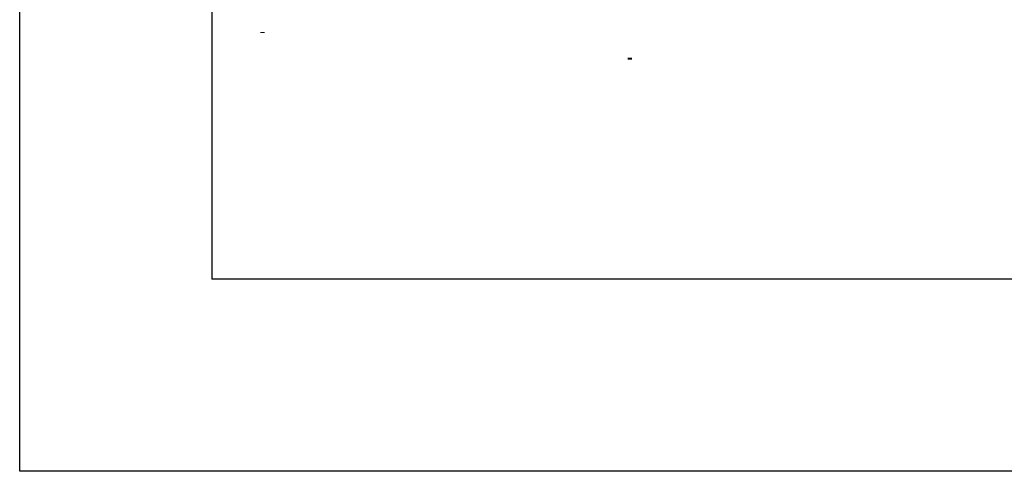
# Model space of a CAD drawing. Header units: metres. Extents: x 1959 to 4131, y 3282 to 4313.
# Tile 167 of 256: x 2396 to 2406, y 4281 to 4286. Entities that reach past the tile are written whole.
import ezdxf

# ---------------------------------------------------------------- set-up
doc = ezdxf.new("R2010")
doc.units = ezdxf.units.M
doc.layers.add('Dibujo', color=7, linetype='Continuous')
doc.layers.add('P', color=250, linetype='Continuous', lineweight=100)

msp = doc.modelspace()

# ---------------------------------------------------------------- linework, layer by layer
at = {"layer": 'Dibujo', "color": 0, "linetype": 'ByBlock'}
for p, q in [((2395.755, 4281.15), (2395.755, 4310.85)), ((2397.755, 4308.85), (2397.755, 4283.15)), ((2414.755, 4283.15), (2397.755, 4283.15)), ((2416.755, 4281.15), (2395.755, 4281.15))]:
    msp.add_line(p, q, dxfattribs=at)
at = {"layer": 'P', "color": 0, "linetype": 'Continuous'}
for points in [[(2398.284, 4285.721), (2398.284, 4285.712)], [(2402.106, 4285.453), (2402.106, 4285.435)]]:
    msp.add_lwpolyline(points, dxfattribs=at)

doc.saveas('drawing.dxf')
